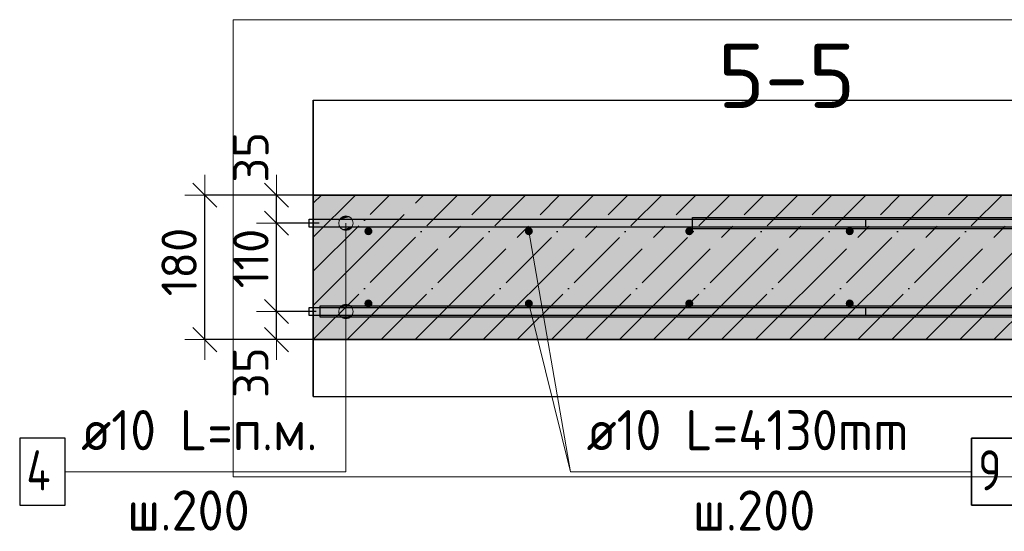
# Model space of a CAD drawing. Header units: millimetres. Extents: x -2995 to 60896, y -2809 to 57831.
# Tile 52 of 169: x 22213 to 23440, y 47260 to 47897. Entities that reach past the tile are written whole.
import ezdxf

# ---------------------------------------------------------------- set-up
doc = ezdxf.new("R2010")
doc.units = ezdxf.units.MM
doc.header["$PDMODE"] = 65
doc.linetypes.add('______11', pattern=[100, 80, -10, 0, -10])
doc.linetypes.add('______5', pattern=[220, 160, -20, 20, -20])
for name, color, linetype, lineweight in [('Standard', 7, 'Continuous', 25), ('Арм.стержн. Арматура края', 96, 'Continuous', 35), ('Арм.стержн. вертикальными 1', 22, 'Continuous', 35), ('Арм.стержн.горизонт. 1', 180, 'Continuous', 35), ('Арм.стержн.горизонт. 2', 202, 'Continuous', 35), ('Размерная линия_ общее', 7, 'Continuous', 13), ('Текст_ примечание', 7, 'Continuous', 13)]:
    doc.layers.add(name, color=color, linetype=linetype, lineweight=lineweight)
doc.styles.add('ISOCPEUR', font='ISOCPEUR')
doc.dimstyles.new('DIMSTYLE_3', dxfattribs={"dimtxt": 44, "dimasz": 50, "dimexe": 0, "dimexo": 0, "dimgap": 22, "dimtad": 2, "dimdec": 0, "dimrnd": 5, "dimzin": 12, "dimdsep": 46, "dimtxsty": 'ISOCPEUR', "dimblk1": 'ALL_ML_STRICH', "dimblk2": 'ALL_ML_STRICH', "dimsah": 1, "dimcen": 0, "dimclrd": 7, "dimclre": 256, "dimclrt": 7, "dimadec": 0, "dimazin": 0, "dimtfac": 1, "dimtdec": 0, "dimtix": 1, "dimtmove": 2, "dimatfit": 3, "dimfxl": 0, "dimtvp": 1.2, "dimtzin": 0, "dimlwd": 0, "dimlwe": -3, "dimarcsym": 0})
doc.dimstyles.new('DIMSTYLE_5', dxfattribs={"dimtxt": 44, "dimasz": 50, "dimexe": 0, "dimexo": 0, "dimgap": 22, "dimtad": 2, "dimdec": 0, "dimrnd": 5, "dimzin": 12, "dimdsep": 46, "dimtxsty": 'ISOCPEUR', "dimblk1": 'ALL_ML_STRICH', "dimblk2": 'ALL_ML_STRICH', "dimsah": 1, "dimcen": 0, "dimclrd": 7, "dimclre": 256, "dimclrt": 7, "dimadec": 0, "dimazin": 0, "dimtfac": 1, "dimtdec": 0, "dimtix": 1, "dimtmove": 2, "dimatfit": 3, "dimfxl": 0, "dimtzin": 0, "dimlwd": 0, "dimlwe": -3, "dimarcsym": 0})

# ---------------------------------------------------------------- blocks, each defined once
blk = doc.blocks.new('ALL_ML_STRICH')
at = {"color": 0, "linetype": 'ByBlock', "lineweight": -2}
for p, q in [((0, -0.5), (0, 0.5)), ((-0.3, -0.3), (0.3, 0.3)), ((-1, 0), (0.5, 0))]:
    blk.add_line(p, q, dxfattribs=at)
blk = doc.blocks.new('*D298')
at = {"layer": 'DEFPOINTS', "color": 7, "linetype": 'Continuous', "lineweight": 13, "transparency": 33554687}
for p in [(22602.2, 47533.3), (22533, 47498.3), (22620.1, 47498.3)]:
    blk.add_point(p, dxfattribs=at)
at = {"layer": 'Размерная линия_ общее', "color": 253, "linetype": 'Continuous', "lineweight": -2, "true_color": 0xa0a0a0, "transparency": 33554687}
for p, q in [((22582.2, 47533.3), (22533, 47533.3)), ((22600.1, 47498.3), (22533, 47498.3))]:
    blk.add_line(p, q, dxfattribs=at)
at = {"layer": 'Размерная линия_ общее', "color": 7, "linetype": 'Continuous', "lineweight": -2, "transparency": 33554687}
blk.add_line((22533, 47498.3), (22533, 47533.3), dxfattribs=at)
at = {"layer": 'Размерная линия_ общее', "color": 7, "linetype": 'Continuous', "lineweight": 13, "transparency": 33554687, "xscale": 50, "yscale": 50, "zscale": 50}
for p, rotation in [((22533, 47533.3), 90), ((22533, 47498.3), 270)]:
    blk.add_blockref('ALL_ML_STRICH', p, dxfattribs=dict(at, rotation=rotation))
at = {"layer": 'Размерная линия_ общее', "color": 7, "linetype": 'Continuous', "lineweight": 13, "transparency": 33554687, "insert": (22500.9, 47457.2), "char_height": 44, "width": 88, "attachment_point": 5, "rotation": 90, "style": 'ISOCPEUR'}
blk.add_mtext('\\A1;{35}', dxfattribs=at)
blk = doc.blocks.new('*D299')
at = {"layer": 'DEFPOINTS', "color": 7, "linetype": 'Continuous', "lineweight": 13, "transparency": 33554687}
for p in [(22606.2, 47643.3), (22533, 47533.3), (22602.2, 47533.3)]:
    blk.add_point(p, dxfattribs=at)
at = {"layer": 'Размерная линия_ общее', "color": 253, "linetype": 'Continuous', "lineweight": -2, "true_color": 0xa0a0a0, "transparency": 33554687}
for p, q in [((22586.2, 47643.3), (22533, 47643.3)), ((22582.2, 47533.3), (22533, 47533.3))]:
    blk.add_line(p, q, dxfattribs=at)
at = {"layer": 'Размерная линия_ общее', "color": 7, "linetype": 'Continuous', "lineweight": -2, "transparency": 33554687}
blk.add_line((22533, 47533.3), (22533, 47643.3), dxfattribs=at)
at = {"layer": 'Размерная линия_ общее', "color": 7, "linetype": 'Continuous', "lineweight": 13, "transparency": 33554687, "xscale": 50, "yscale": 50, "zscale": 50}
for p, rotation in [((22533, 47643.3), 90), ((22533, 47533.3), 270)]:
    blk.add_blockref('ALL_ML_STRICH', p, dxfattribs=dict(at, rotation=rotation))
at = {"layer": 'Размерная линия_ общее', "color": 7, "linetype": 'Continuous', "lineweight": 13, "transparency": 33554687, "insert": (22501, 47599.3), "char_height": 44, "width": 132, "attachment_point": 5, "rotation": 90, "style": 'ISOCPEUR'}
blk.add_mtext('\\A1;{110}', dxfattribs=at)
blk = doc.blocks.new('*D300')
at = {"layer": 'DEFPOINTS', "color": 7, "linetype": 'Continuous', "lineweight": 13, "transparency": 33554687}
for p in [(22612.1, 47678.3), (22533, 47643.3), (22606.2, 47643.3)]:
    blk.add_point(p, dxfattribs=at)
at = {"layer": 'Размерная линия_ общее', "color": 253, "linetype": 'Continuous', "lineweight": -2, "true_color": 0xa0a0a0, "transparency": 33554687}
for p, q in [((22592.1, 47678.3), (22533, 47678.3)), ((22586.2, 47643.3), (22533, 47643.3))]:
    blk.add_line(p, q, dxfattribs=at)
at = {"layer": 'Размерная линия_ общее', "color": 7, "linetype": 'Continuous', "lineweight": -2, "transparency": 33554687}
blk.add_line((22533, 47643.3), (22533, 47678.3), dxfattribs=at)
at = {"layer": 'Размерная линия_ общее', "color": 7, "linetype": 'Continuous', "lineweight": 13, "transparency": 33554687, "xscale": 50, "yscale": 50, "zscale": 50}
for p, rotation in [((22533, 47678.3), 90), ((22533, 47643.3), 270)]:
    blk.add_blockref('ALL_ML_STRICH', p, dxfattribs=dict(at, rotation=rotation))
at = {"layer": 'Размерная линия_ общее', "color": 7, "linetype": 'Continuous', "lineweight": 13, "transparency": 33554687, "insert": (22501, 47725.3), "char_height": 44, "width": 88, "attachment_point": 5, "rotation": 90, "style": 'ISOCPEUR'}
blk.add_mtext('\\A1;{35}', dxfattribs=at)
blk = doc.blocks.new('*D301')
at = {"layer": 'DEFPOINTS', "color": 7, "linetype": 'Continuous', "lineweight": 13, "transparency": 33554687}
for p in [(22606.6, 47678.3), (22443.5, 47498.3), (22600.1, 47498.3)]:
    blk.add_point(p, dxfattribs=at)
at = {"layer": 'Размерная линия_ общее', "color": 253, "linetype": 'Continuous', "lineweight": -2, "true_color": 0xa0a0a0, "transparency": 33554687}
for p, q in [((22586.6, 47678.3), (22443.5, 47678.3)), ((22580.1, 47498.3), (22443.5, 47498.3))]:
    blk.add_line(p, q, dxfattribs=at)
at = {"layer": 'Размерная линия_ общее', "color": 7, "linetype": 'Continuous', "lineweight": -2, "transparency": 33554687}
blk.add_line((22443.5, 47498.3), (22443.5, 47678.3), dxfattribs=at)
at = {"layer": 'Размерная линия_ общее', "color": 7, "linetype": 'Continuous', "lineweight": 13, "transparency": 33554687, "xscale": 50, "yscale": 50, "zscale": 50}
for p, rotation in [((22443.5, 47678.3), 90), ((22443.5, 47498.3), 270)]:
    blk.add_blockref('ALL_ML_STRICH', p, dxfattribs=dict(at, rotation=rotation))
at = {"layer": 'Размерная линия_ общее', "color": 7, "linetype": 'Continuous', "lineweight": 13, "transparency": 33554687, "insert": (22411.5, 47594.9), "char_height": 44, "width": 132, "attachment_point": 5, "rotation": 90, "style": 'ISOCPEUR'}
blk.add_mtext('\\A1;{180}', dxfattribs=at)

msp = doc.modelspace()

# ---------------------------------------------------------------- hatches: boundary and pattern name
at = {"layer": 'Арм.стержн. вертикальными 1', "linetype": 'Continuous', "lineweight": 50, "transparency": 33554687}
for points in [[(22652.5, 47633.3), (22652.1, 47635.2), (22651, 47636.8), (22649.4, 47637.9), (22647.5, 47638.3), (22645.5, 47637.9), (22643.9, 47636.8), (22642.8, 47635.2), (22642.5, 47633.3), (22642.8, 47631.4), (22643.9, 47629.8), (22645.5, 47628.7), (22647.5, 47628.3), (22649.4, 47628.7), (22651, 47629.8), (22652.1, 47631.4)], [(22852.5, 47633.3), (22852.1, 47635.2), (22851, 47636.8), (22849.4, 47637.9), (22847.5, 47638.3), (22845.5, 47637.9), (22843.9, 47636.8), (22842.8, 47635.2), (22842.5, 47633.3), (22842.8, 47631.4), (22843.9, 47629.8), (22845.5, 47628.7), (22847.5, 47628.3), (22849.4, 47628.7), (22851, 47629.8), (22852.1, 47631.4)], [(23052.5, 47633.3), (23052.1, 47635.2), (23051, 47636.8), (23049.4, 47637.9), (23047.5, 47638.3), (23045.5, 47637.9), (23043.9, 47636.8), (23042.8, 47635.2), (23042.5, 47633.3), (23042.8, 47631.4), (23043.9, 47629.8), (23045.5, 47628.7), (23047.5, 47628.3), (23049.4, 47628.7), (23051, 47629.8), (23052.1, 47631.4)], [(23252.5, 47633.3), (23252.1, 47635.2), (23251, 47636.8), (23249.4, 47637.9), (23247.5, 47638.3), (23245.5, 47637.9), (23243.9, 47636.8), (23242.8, 47635.2), (23242.5, 47633.3), (23242.8, 47631.4), (23243.9, 47629.8), (23245.5, 47628.7), (23247.5, 47628.3), (23249.4, 47628.7), (23251, 47629.8), (23252.1, 47631.4)], [(22652.5, 47543.3), (22652.1, 47545.2), (22651, 47546.8), (22649.4, 47547.9), (22647.5, 47548.3), (22645.5, 47547.9), (22643.9, 47546.8), (22642.8, 47545.2), (22642.5, 47543.3), (22642.8, 47541.4), (22643.9, 47539.8), (22645.5, 47538.7), (22647.5, 47538.3), (22649.4, 47538.7), (22651, 47539.8), (22652.1, 47541.4)], [(22852.5, 47543.3), (22852.1, 47545.2), (22851, 47546.8), (22849.4, 47547.9), (22847.5, 47548.3), (22845.5, 47547.9), (22843.9, 47546.8), (22842.8, 47545.2), (22842.5, 47543.3), (22842.8, 47541.4), (22843.9, 47539.8), (22845.5, 47538.7), (22847.5, 47538.3), (22849.4, 47538.7), (22851, 47539.8), (22852.1, 47541.4)], [(23052.5, 47543.3), (23052.1, 47545.2), (23051, 47546.8), (23049.4, 47547.9), (23047.5, 47548.3), (23045.5, 47547.9), (23043.9, 47546.8), (23042.8, 47545.2), (23042.5, 47543.3), (23042.8, 47541.4), (23043.9, 47539.8), (23045.5, 47538.7), (23047.5, 47538.3), (23049.4, 47538.7), (23051, 47539.8), (23052.1, 47541.4)], [(23252.5, 47543.3), (23252.1, 47545.2), (23251, 47546.8), (23249.4, 47547.9), (23247.5, 47548.3), (23245.5, 47547.9), (23243.9, 47546.8), (23242.8, 47545.2), (23242.5, 47543.3), (23242.8, 47541.4), (23243.9, 47539.8), (23245.5, 47538.7), (23247.5, 47538.3), (23249.4, 47538.7), (23251, 47539.8), (23252.1, 47541.4)]]:
    msp.add_hatch(color=4, dxfattribs=at).paths.add_polyline_path(points)
at = {"layer": 'Арм.стержн.горизонт. 1', "linetype": 'Continuous', "lineweight": 13, "transparency": 33554687}
for points in [[(22611.7, 47647.8), (22627.2, 47647.8), (22623.9, 47651)], [(22611.7, 47647.8), (22623.9, 47651), (22614.9, 47651)], [(22614.9, 47651), (22623.9, 47651), (22619.4, 47652.3)], [(22610.4, 47643.3), (22628.4, 47643.3), (22627.2, 47647.8)], [(22610.4, 47643.3), (22627.2, 47647.8), (22611.7, 47647.8)], [(22611.7, 47638.8), (22628.4, 47643.3), (22610.4, 47643.3)], [(22611.7, 47638.8), (22627.2, 47638.8), (22628.4, 47643.3)], [(22614.9, 47635.6), (22627.2, 47638.8), (22611.7, 47638.8)], [(22614.9, 47635.6), (22623.9, 47635.6), (22627.2, 47638.8)], [(22623.9, 47635.6), (22614.9, 47635.6), (22619.4, 47634.3)], [(22610.4, 47533.3), (22628.4, 47533.3), (22627.2, 47537.8)], [(22610.4, 47533.3), (22627.2, 47537.8), (22611.7, 47537.8)], [(22611.7, 47537.8), (22627.2, 47537.8), (22623.9, 47541)], [(22611.7, 47537.8), (22623.9, 47541), (22614.9, 47541)], [(22614.9, 47541), (22623.9, 47541), (22619.4, 47542.3)], [(22611.7, 47528.8), (22628.4, 47533.3), (22610.4, 47533.3)], [(22611.7, 47528.8), (22627.2, 47528.8), (22628.4, 47533.3)], [(22614.9, 47525.6), (22627.2, 47528.8), (22611.7, 47528.8)], [(22614.9, 47525.6), (22623.9, 47525.6), (22627.2, 47528.8)], [(22623.9, 47525.6), (22614.9, 47525.6), (22619.4, 47524.3)]]:
    msp.add_hatch(color=7, dxfattribs=at).paths.add_polyline_path(points)
at = {"layer": 'Размерная линия_ общее', "linetype": 'Continuous', "lineweight": -3, "true_color": 0xc7c7c7, "transparency": 33554687}
msp.add_hatch(color=9, dxfattribs=at).paths.add_polyline_path([(23787.5, 47498.3), (23787.5, 47678.3), (22578.8, 47678.3), (22578.8, 47498.3)])

# ---------------------------------------------------------------- linework, layer by layer
at = {"color": 52, "linetype": 'Continuous', "lineweight": -3, "transparency": 33554687}
for p, q in [((22578.8, 47796.6), (23888.8, 47796.6)), ((22578.8, 47796.6), (23888.8, 47796.6)), ((22578.8, 47796.6), (22578.8, 47427.5)), ((22578.8, 47427.5), (22578.8, 47796.6)), ((22578.8, 47427.5), (23888.8, 47427.5)), ((22578.8, 47427.5), (23888.8, 47427.5))]:
    msp.add_line(p, q, dxfattribs=at)
at = {"layer": 'Standard', "color": 7, "linetype": 'Continuous', "lineweight": 13, "transparency": 33554687}
msp.add_lwpolyline([(22478.8, 47327.5), (23988.8, 47327.5), (23988.8, 47896.6), (22478.8, 47896.6), (22478.8, 47327.5)], dxfattribs=at)
at = {"layer": 'Арм.стержн. Арматура края', "color": 4, "linetype": 'Continuous', "lineweight": 25, "transparency": 33554687}
for points in [[(23733.4, 47638.3), (23267.5, 47638.3), (23267.5, 47648.3), (23734.1, 47648.3)], [(23267.5, 47538.3), (23733.4, 47538.3)], [(23734.1, 47528.3), (23267.5, 47528.3), (23267.5, 47538.3)]]:
    msp.add_lwpolyline(points, dxfattribs=at)
at = {"layer": 'Арм.стержн. вертикальными 1', "color": 7, "linetype": 'Continuous', "lineweight": 13, "transparency": 33554687}
for q in [(22847.5, 47543.3), (23399.4, 47333.9)]:
    msp.add_line((22899.4, 47333.9), q, dxfattribs=at)
at = {"layer": 'Арм.стержн. вертикальными 1', "color": 7, "linetype": 'Continuous', "lineweight": 35, "transparency": 33554687}
msp.add_lwpolyline([(23399.4, 47292.3), (23451.1, 47292.3), (23451.1, 47375.6), (23399.4, 47375.6), (23399.4, 47292.3)], dxfattribs=at)
at = {"layer": 'Арм.стержн.горизонт. 1', "color": 7, "linetype": 'Continuous', "lineweight": 13, "transparency": 33554687}
for p, q in [((22619.4, 47652.3), (22619.4, 47652.3)), ((22610.4, 47643.3), (22610.4, 47643.3)), ((22619.4, 47333.9), (22619.4, 47643.3)), ((22628.4, 47643.3), (22628.4, 47643.3)), ((22619.4, 47634.3), (22619.4, 47634.3)), ((22619.4, 47542.3), (22619.4, 47542.3)), ((22610.4, 47533.3), (22610.4, 47533.3)), ((22619.4, 47333.9), (22619.4, 47533.3)), ((22628.4, 47533.3), (22628.4, 47533.3)), ((22619.4, 47524.3), (22619.4, 47524.3)), ((22269.4, 47333.9), (22619.4, 47333.9))]:
    msp.add_line(p, q, dxfattribs=at)
at = {"layer": 'Арм.стержн.горизонт. 1', "color": 4, "linetype": 'Continuous', "lineweight": 25, "transparency": 33554687}
for points in [[(22573.8, 47648.3), (23757.5, 47648.3), (23757.5, 47638.3), (22573.8, 47638.3), (22573.8, 47648.3)], [(22573.8, 47538.3), (23757.5, 47538.3), (23757.5, 47528.3), (22573.8, 47528.3), (22573.8, 47538.3)]]:
    msp.add_lwpolyline(points, dxfattribs=at)
at = {"layer": 'Арм.стержн.горизонт. 1', "color": 7, "linetype": 'Continuous', "lineweight": 25, "transparency": 33554687}
msp.add_lwpolyline([(22212.8, 47292.3), (22269.4, 47292.3), (22269.4, 47375.6), (22212.8, 47375.6), (22212.8, 47292.3)], dxfattribs=at)
at = {"layer": 'Арм.стержн.горизонт. 1', "color": 7, "linetype": 'Continuous', "lineweight": 13, "transparency": 33554687}
for centre in [(22619.4, 47643.3), (22619.4, 47533.3)]:
    msp.add_circle(centre, 9, dxfattribs=at)
at = {"layer": 'Арм.стержн.горизонт. 2', "color": 7, "linetype": 'Continuous', "lineweight": 25, "transparency": 33554687}
for points in [[(23051.5, 47650.3), (23720.8, 47650.3)], [(23719.8, 47636.3), (23051.5, 47636.3), (23051.5, 47650.3)], [(23051.5, 47650.3), (23720.8, 47650.3)], [(23719.8, 47636.3), (23051.5, 47636.3), (23051.5, 47650.3)], [(23720.8, 47526.3), (22587.5, 47526.3), (22587.5, 47540.3), (23719.8, 47540.3)], [(23720.8, 47526.3), (22587.5, 47526.3), (22587.5, 47540.3), (23719.8, 47540.3)]]:
    msp.add_lwpolyline(points, dxfattribs=at)
at = {"layer": 'Размерная линия_ общее', "color": 7, "linetype": 'Continuous', "lineweight": 25, "transparency": 33554687}
msp.add_line((22578.8, 47728.3), (22578.8, 47448.3), dxfattribs=at)
at = {"layer": 'Размерная линия_ общее', "color": 253, "linetype": '______11', "lineweight": -3, "true_color": 0xababab, "transparency": 33554687}
for p, q in [((22578.8, 47668.2), (22588.8, 47678.3)), ((22578.8, 47583.4), (22673.7, 47678.3)), ((22578.8, 47498.5), (22758.5, 47678.3)), ((22663.4, 47498.3), (22843.4, 47678.3)), ((22748.2, 47498.3), (22928.2, 47678.3)), ((22833.1, 47498.3), (23013.1, 47678.3)), ((22917.9, 47498.3), (23097.9, 47678.3)), ((23002.8, 47498.3), (23182.8, 47678.3)), ((23087.6, 47498.3), (23267.6, 47678.3)), ((23172.5, 47498.3), (23352.5, 47678.3)), ((23257.4, 47498.3), (23437.4, 47678.3)), ((23342.2, 47498.3), (23522.2, 47678.3)), ((23427.1, 47498.3), (23607.1, 47678.3))]:
    msp.add_line(p, q, dxfattribs=at)
at = {"layer": 'Размерная линия_ общее', "color": 253, "linetype": '______5', "lineweight": -3, "true_color": 0xababab, "transparency": 33554687}
for p, q in [((22578.8, 47625.8), (22631.2, 47678.3)), ((22578.8, 47541), (22716.1, 47678.3)), ((22621, 47498.3), (22801, 47678.3)), ((22705.8, 47498.3), (22885.8, 47678.3)), ((22790.7, 47498.3), (22970.7, 47678.3)), ((22875.5, 47498.3), (23055.5, 47678.3)), ((22960.4, 47498.3), (23140.4, 47678.3)), ((23045.2, 47498.3), (23225.2, 47678.3)), ((23130.1, 47498.3), (23310.1, 47678.3)), ((23214.9, 47498.3), (23394.9, 47678.3)), ((23299.8, 47498.3), (23479.8, 47678.3)), ((23384.6, 47498.3), (23564.6, 47678.3))]:
    msp.add_line(p, q, dxfattribs=at)
at = {"layer": 'Размерная линия_ общее', "color": 7, "linetype": 'Continuous', "lineweight": 35, "transparency": 33554687}
for p, q in [((23787.5, 47678.3), (22578.8, 47678.3)), ((22578.8, 47498.3), (23787.5, 47498.3))]:
    msp.add_line(p, q, dxfattribs=at)
at = {"layer": 'Текст_ примечание', "color": 7, "linetype": 'Continuous', "lineweight": 13, "transparency": 33554687}
msp.add_line((22847.5, 47633.3), (22899.4, 47333.9), dxfattribs=at)

# ---------------------------------------------------------------- texts
at = {"layer": 'Standard', "color": 7, "linetype": 'Continuous', "lineweight": 13, "transparency": 33554687, "insert": (23083.3, 47786.8), "char_height": 80, "width": 204.522, "attachment_point": 7, "style": 'ISOCPEUR'}
msp.add_mtext('\\A1;{\\fISOCPEUR|i0|b0;\\H80.000000;\\W1.000000;\\C7;5-5}\\P', dxfattribs=at)
at = {"layer": 'Арм.стержн. вертикальными 1', "color": 7, "linetype": 'Continuous', "lineweight": 25, "transparency": 33554687, "char_height": 50, "attachment_point": 7, "style": 'ISOCPEUR'}
for s, insert, width in [('\\W0.94;ø10 L=4130mm ', (22919.4, 47360.6), 483.294), ('\\W0.78;9', (23407.8, 47310.6), 54.401), ('\\W0.95;ш.200 ', (23051.9, 47260.6), 218.666)]:
    msp.add_mtext(s, dxfattribs=dict(at, insert=insert, width=width))
at = {"layer": 'Арм.стержн.горизонт. 1', "color": 7, "linetype": 'Continuous', "lineweight": 25, "transparency": 33554687, "char_height": 50, "attachment_point": 7, "style": 'ISOCPEUR'}
for s, insert, width in [('\\W0.94;ø10 L=п.м.', (22289.4, 47360.6), 333.305), ('\\W0.80;4', (22221.1, 47310.6), 59.972), ('\\W0.95;ш.200 ', (22346.9, 47260.6), 218.666)]:
    msp.add_mtext(s, dxfattribs=dict(at, insert=insert, width=width))

# ---------------------------------------------------------------- dimensions: what is measured, and where the dimension line sits
at = {"layer": 'Размерная линия_ общее', "color": 7, "linetype": 'Continuous', "lineweight": 13, "transparency": 33554687}
for base, p1, p2, dimstyle, picture, middle in [((22533, 47678.3), (22586.2, 47643.3), (22592.1, 47678.3), 'DIMSTYLE_3', '*D300', (22501, 47725.3)), ((22443.5, 47678.3), (22580.1, 47498.3), (22586.6, 47678.3), 'DIMSTYLE_5', '*D301', (22411.5, 47594.9)), ((22533, 47643.3), (22582.2, 47533.3), (22586.2, 47643.3), 'DIMSTYLE_3', '*D299', (22501, 47599.3)), ((22533, 47533.3), (22600.1, 47498.3), (22582.2, 47533.3), 'DIMSTYLE_3', '*D298', (22500.9, 47457.2))]:
    dim = msp.add_linear_dim(base=base, p1=p1, p2=p2, angle=90, dimstyle=dimstyle, override={"dimpost": '<>', "dimclrd": 7, "dimclre": 253, "dimclrt": 7, "dimlwd": 0, "dimlwe": 65533}, dxfattribs=at)
    dim.commit()
    dim.dimension.update_dxf_attribs({"geometry": picture, "text_midpoint": middle, "dimtype": 160})

doc.saveas('drawing.dxf')
